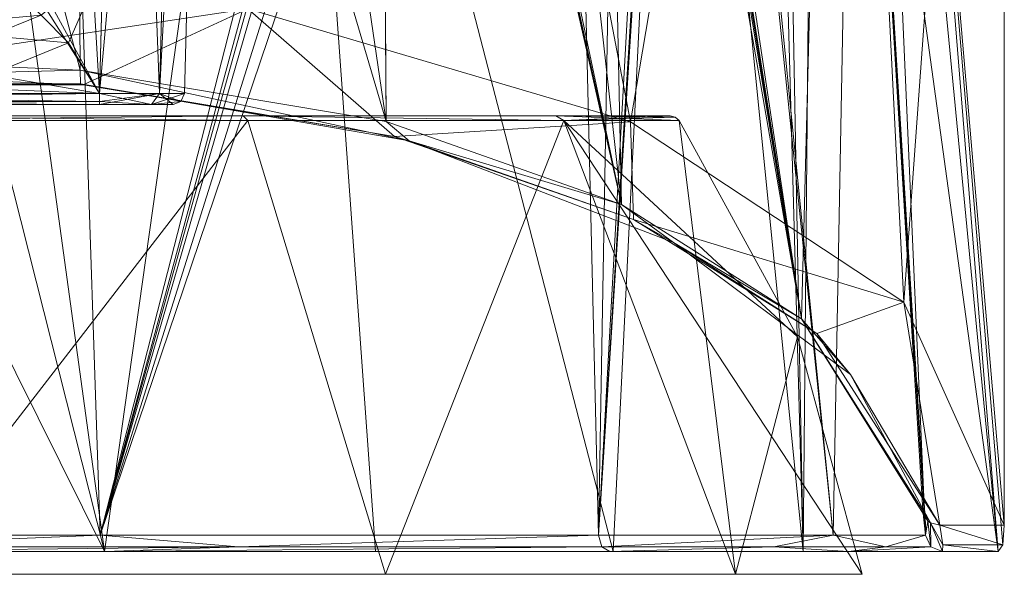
# Model space of a CAD drawing. Header units: millimetres. Extents: x -95 to 95, y -35 to 74.
# Tile 27 of 32: x 4 to 21, y 45 to 55. Entities that reach past the tile are written whole.
import ezdxf

# ---------------------------------------------------------------- set-up
doc = ezdxf.new("R2010")
doc.units = ezdxf.units.MM
doc.header["$LTSCALE"] = 2540
for name, color, linetype, lineweight in [('121', 7, 'Continuous', 18), ('122', 7, 'Continuous', 18), ('125', 7, 'Continuous', 18), ('168', 7, 'Continuous', 18), ('170', 7, 'Continuous', 18), ('171', 7, 'Continuous', 18), ('176', 7, 'Continuous', 18), ('177', 7, 'Continuous', 18), ('181', 7, 'Continuous', 18), ('187', 7, 'Continuous', 18), ('190', 7, 'Continuous', 18), ('193', 7, 'Continuous', 18), ('194', 7, 'Continuous', 18), ('195', 7, 'Continuous', 18), ('196', 7, 'Continuous', 18), ('197', 7, 'Continuous', 18), ('229', 7, 'Continuous', 18), ('230', 7, 'Continuous', 18), ('232', 7, 'Continuous', 18), ('254', 7, 'Continuous', 18), ('255', 7, 'Continuous', 18), ('256', 7, 'Continuous', 18), ('257', 7, 'Continuous', 18), ('258', 7, 'Continuous', 18), ('265', 7, 'Continuous', 18), ('310', 7, 'Continuous', 18), ('313', 7, 'Continuous', 18), ('314', 7, 'Continuous', 18), ('315', 7, 'Continuous', 18), ('316', 7, 'Continuous', 18)]:
    doc.layers.add(name, color=color, linetype=linetype, lineweight=lineweight)

msp = doc.modelspace()

# ---------------------------------------------------------------- linework, layer by layer
at = {"layer": '121', "linetype": 'Continuous'}
for points in [[(5.095, 45.2, 43.872), (0, 45.2, 44.5), (5.1, 45.2, 43.396), (5.095, 45.2, 43.872)], [(5.1, 45.2, 43.396), (0, 45.2, 44.5), (0, 45.2, 44.04), (5.1, 45.2, 43.396)], [(9.886, 45.2, 42.027), (5.095, 45.2, 43.872), (5.1, 45.2, 43.396), (9.886, 45.2, 42.027)], [(14.029, 45.2, 38.502), (9.886, 45.2, 42.027), (5.1, 45.2, 43.396), (14.029, 45.2, 38.502)], [(14.085, 45.2, 39.076), (9.886, 45.2, 42.027), (14.029, 45.2, 38.502), (14.085, 45.2, 39.076)], [(18.245, 45.2, 32.639), (14.085, 45.2, 39.076), (14.029, 45.2, 38.502), (18.245, 45.2, 32.639)], [(17.443, 45.2, 35.194), (14.085, 45.2, 39.076), (18.245, 45.2, 32.639), (17.443, 45.2, 35.194)], [(20.894, 45.2, 25.608), (17.443, 45.2, 35.194), (18.245, 45.2, 32.639), (20.894, 45.2, 25.608)], [(19.909, 45.2, 25.608), (20.894, 45.2, 25.608), (18.245, 45.2, 32.639), (19.909, 45.2, 25.608)]]:
    msp.add_3dface(points, dxfattribs=at)
at = {"layer": '122', "linetype": 'Continuous'}
for points in [[(7.627, 54.79, 3.934), (10.333, 74, 5.218), (14.394, 52.797, 8.209), (7.627, 54.79, 3.934)], [(10.333, 74, 5.218), (17.992, 74, 12.669), (14.394, 52.797, 8.209), (10.333, 74, 5.218)], [(14.394, 52.797, 8.209), (17.992, 74, 12.669), (19.222, 49.609, 15.045), (14.394, 52.797, 8.209)], [(17.992, 74, 12.669), (20.992, 74, 22.924), (19.222, 49.609, 15.045), (17.992, 74, 12.669)], [(18.558, 69.4, 33.328), (20.894, 45.2, 25.608), (18.558, 74, 33.328), (18.558, 69.4, 33.328)], [(18.558, 74, 33.328), (20.894, 45.2, 25.608), (20.975, 45.318, 24.527), (18.558, 74, 33.328)], [(20.992, 74, 22.924), (18.558, 74, 33.328), (21, 45.668, 23.495), (20.992, 74, 22.924)], [(21, 45.668, 23.495), (18.558, 74, 33.328), (20.975, 45.318, 24.527), (21, 45.668, 23.495)], [(19.222, 49.609, 15.045), (20.992, 74, 22.924), (21, 45.668, 23.495), (19.222, 49.609, 15.045)], [(17.665, 68.665, 34.856), (20.894, 45.2, 25.608), (18.558, 69.4, 33.328), (17.665, 68.665, 34.856)], [(17.013, 68.245, 35.81), (17.443, 45.2, 35.194), (17.665, 68.665, 34.856), (17.013, 68.245, 35.81)], [(17.443, 45.2, 35.194), (20.894, 45.2, 25.608), (17.665, 68.665, 34.856), (17.443, 45.2, 35.194)], [(16.807, 68.135, 36.091), (17.443, 45.2, 35.194), (17.013, 68.245, 35.81), (16.807, 68.135, 36.091)], [(15.195, 67.7, 37.995), (17.443, 45.2, 35.194), (16.807, 68.135, 36.091), (15.195, 67.7, 37.995)], [(3.249, 58.639, 44.247), (5.095, 45.2, 43.872), (8.265, 67.7, 42.805), (3.249, 58.639, 44.247)], [(5.095, 45.2, 43.872), (9.886, 45.2, 42.027), (8.265, 67.7, 42.805), (5.095, 45.2, 43.872)], [(9.886, 45.2, 42.027), (14.085, 45.2, 39.076), (8.265, 67.7, 42.805), (9.886, 45.2, 42.027)], [(14.085, 45.2, 39.076), (15.195, 67.7, 37.995), (8.265, 67.7, 42.805), (14.085, 45.2, 39.076)], [(14.085, 45.2, 39.076), (17.443, 45.2, 35.194), (15.195, 67.7, 37.995), (14.085, 45.2, 39.076)], [(2.265, 56.369, 44.378), (5.095, 45.2, 43.872), (3.249, 58.639, 44.247), (2.265, 56.369, 44.378)], [(0, 55.45, 44.5), (5.095, 45.2, 43.872), (2.265, 56.369, 44.378), (0, 55.45, 44.5)], [(0, 45.2, 44.5), (5.095, 45.2, 43.872), (0, 55.45, 44.5), (0, 45.2, 44.5)]]:
    msp.add_3dface(points, dxfattribs=at)
at = {"layer": '125', "linetype": 'Continuous'}
for points in [[(0, 55.459, 2.5), (7.627, 54.79, 3.934), (0, 53.651, 6.378), (0, 55.459, 2.5)], [(0, 53.651, 6.378), (7.627, 54.79, 3.934), (4.718, 53.449, 6.811), (0, 53.651, 6.378)], [(4.718, 53.449, 6.811), (7.627, 54.79, 3.934), (10.221, 52.539, 8.761), (4.718, 53.449, 6.811)], [(7.627, 54.79, 3.934), (14.394, 52.797, 8.209), (10.221, 52.539, 8.761), (7.627, 54.79, 3.934)], [(10.221, 52.539, 8.761), (14.394, 52.797, 8.209), (14.444, 51.071, 11.91), (10.221, 52.539, 8.761)], [(14.394, 52.797, 8.209), (19.222, 49.609, 15.045), (14.444, 51.071, 11.91), (14.394, 52.797, 8.209)], [(14.444, 51.071, 11.91), (19.222, 49.609, 15.045), (17.683, 49.054, 16.236), (14.444, 51.071, 11.91)], [(17.683, 49.054, 16.236), (19.222, 49.609, 15.045), (19.861, 45.668, 23.495), (17.683, 49.054, 16.236)], [(19.222, 49.609, 15.045), (21, 45.668, 23.495), (19.861, 45.668, 23.495), (19.222, 49.609, 15.045)]]:
    msp.add_3dface(points, dxfattribs=at)
at = {"layer": '168', "linetype": 'Continuous'}
for points in [[(-5.006, 53.295, 16.995), (-5.438, 69.805, 16.563), (5.006, 53.295, 16.995), (-5.006, 53.295, 16.995)], [(5.006, 53.295, 16.995), (-5.438, 69.805, 16.563), (-4.026, 69.805, 16.563), (5.006, 53.295, 16.995)], [(4.026, 69.805, 16.563), (5.006, 53.295, 16.995), (-4.026, 69.805, 16.563), (4.026, 69.805, 16.563)], [(5.438, 69.805, 16.563), (5.006, 53.295, 16.995), (4.026, 69.805, 16.563), (5.438, 69.805, 16.563)]]:
    msp.add_3dface(points, dxfattribs=at)
at = {"layer": '170', "linetype": 'Continuous'}
for points in [[(4.46, 54.193, 30.029), (5.006, 53.295, 30.005), (5.065, 55.582, 30.065), (4.46, 54.193, 30.029)], [(3.065, 53.626, 30.014), (5.006, 53.295, 30.005), (4.46, 54.193, 30.029), (3.065, 53.626, 30.014)], [(-5.006, 53.295, 30.005), (5.006, 53.295, 30.005), (-3.065, 53.626, 30.014), (-5.006, 53.295, 30.005)], [(-3.065, 53.626, 30.014), (5.006, 53.295, 30.005), (3.065, 53.626, 30.014), (-3.065, 53.626, 30.014)]]:
    msp.add_3dface(points, dxfattribs=at)
at = {"layer": '171', "linetype": 'Continuous'}
for points in [[(6.505, 53.295, 18.494), (6.937, 69.805, 18.062), (6.505, 53.295, 28.506), (6.505, 53.295, 18.494)], [(6.505, 53.295, 28.506), (6.937, 69.805, 18.062), (6.937, 69.805, 19.474), (6.505, 53.295, 28.506)], [(6.937, 69.805, 28.938), (6.505, 53.295, 28.506), (6.937, 69.805, 27.526), (6.937, 69.805, 28.938)], [(6.937, 69.805, 27.526), (6.505, 53.295, 28.506), (6.937, 69.805, 19.474), (6.937, 69.805, 27.526)]]:
    msp.add_3dface(points, dxfattribs=at)
at = {"layer": '176', "linetype": 'Continuous'}
for points in [[(5.006, 53.295, 16.995), (5.438, 69.805, 16.563), (6.066, 53.293, 17.434), (5.006, 53.295, 16.995)], [(6.066, 53.293, 17.434), (5.438, 69.805, 16.563), (6.498, 69.807, 17.002), (6.066, 53.293, 17.434)], [(6.937, 69.805, 18.062), (6.066, 53.293, 17.434), (6.498, 69.807, 17.002), (6.937, 69.805, 18.062)], [(6.937, 69.805, 18.062), (6.505, 53.295, 18.494), (6.066, 53.293, 17.434), (6.937, 69.805, 18.062)]]:
    msp.add_3dface(points, dxfattribs=at)
at = {"layer": '177', "linetype": 'Continuous'}
for points in [[(5.006, 53.295, 30.005), (6.498, 69.807, 29.999), (5.065, 55.582, 30.065), (5.006, 53.295, 30.005)], [(5.006, 53.295, 30.005), (6.066, 53.293, 29.566), (6.498, 69.807, 29.999), (5.006, 53.295, 30.005)], [(6.066, 53.293, 29.566), (6.937, 69.805, 28.938), (6.498, 69.807, 29.999), (6.066, 53.293, 29.566)], [(6.505, 53.295, 28.506), (6.937, 69.805, 28.938), (6.066, 53.293, 29.566), (6.505, 53.295, 28.506)]]:
    msp.add_3dface(points, dxfattribs=at)
at = {"layer": '181', "linetype": 'Continuous'}
for points in [[(3.065, 54.6, 31.565), (3.065, 54.6, 31.013), (3.763, 54.884, 31.028), (3.065, 54.6, 31.565)], [(3.763, 54.884, 31.565), (3.065, 54.6, 31.565), (3.763, 54.884, 31.028), (3.763, 54.884, 31.565)]]:
    msp.add_3dface(points, dxfattribs=at)
at = {"layer": '187', "linetype": 'Continuous'}
for points in [[(4.46, 54.193, 30.029), (5.065, 55.582, 30.065), (3.976, 54.683, 30.322), (4.46, 54.193, 30.029)], [(3.763, 54.884, 31.028), (3.065, 54.6, 31.013), (3.976, 54.683, 30.322), (3.763, 54.884, 31.028)], [(3.065, 54.6, 31.013), (3.065, 54.316, 30.316), (3.976, 54.683, 30.322), (3.065, 54.6, 31.013)], [(3.065, 54.316, 30.316), (4.46, 54.193, 30.029), (3.976, 54.683, 30.322), (3.065, 54.316, 30.316)], [(3.065, 53.626, 30.014), (4.46, 54.193, 30.029), (3.065, 54.316, 30.316), (3.065, 53.626, 30.014)]]:
    msp.add_3dface(points, dxfattribs=at)
at = {"layer": '190', "linetype": 'Continuous'}
for points in [[(21, 45.668, 23.495), (20.975, 45.318, 24.527), (19.861, 45.668, 23.495), (21, 45.668, 23.495)], [(19.861, 45.668, 23.495), (20.975, 45.318, 24.527), (19.915, 45.318, 24.53), (19.861, 45.668, 23.495)], [(20.894, 45.2, 25.608), (19.909, 45.2, 25.608), (19.915, 45.318, 24.53), (20.894, 45.2, 25.608)], [(20.975, 45.318, 24.527), (20.894, 45.2, 25.608), (19.915, 45.318, 24.53), (20.975, 45.318, 24.527)]]:
    msp.add_3dface(points, dxfattribs=at)
at = {"layer": '193', "linetype": 'Continuous'}
for points in [[(5.006, 53.295, 30.005), (-5.006, 53.295, 30.005), (-5.006, 53.157, 29.945), (5.006, 53.295, 30.005)], [(5.006, 53.295, 30.005), (-5.006, 53.157, 29.945), (5.006, 53.157, 29.945), (5.006, 53.295, 30.005)], [(-5.006, 53.157, 29.945), (-5.006, 53.1, 29.805), (5.006, 53.157, 29.945), (-5.006, 53.157, 29.945)], [(-5.006, 53.1, 29.805), (5.006, 53.1, 29.805), (5.006, 53.157, 29.945), (-5.006, 53.1, 29.805)]]:
    msp.add_3dface(points, dxfattribs=at)
at = {"layer": '194', "linetype": 'Continuous'}
for points in [[(6.066, 53.293, 29.566), (5.006, 53.295, 30.005), (5.925, 53.1, 29.424), (6.066, 53.293, 29.566)], [(5.006, 53.295, 30.005), (5.006, 53.157, 29.945), (5.925, 53.1, 29.424), (5.006, 53.295, 30.005)], [(6.305, 53.1, 28.506), (6.066, 53.293, 29.566), (5.925, 53.1, 29.424), (6.305, 53.1, 28.506)], [(6.505, 53.295, 28.506), (6.066, 53.293, 29.566), (6.445, 53.157, 28.506), (6.505, 53.295, 28.506)], [(6.066, 53.293, 29.566), (6.305, 53.1, 28.506), (6.445, 53.157, 28.506), (6.066, 53.293, 29.566)], [(5.006, 53.157, 29.945), (5.006, 53.1, 29.805), (5.925, 53.1, 29.424), (5.006, 53.157, 29.945)]]:
    msp.add_3dface(points, dxfattribs=at)
at = {"layer": '195', "linetype": 'Continuous'}
for points in [[(6.505, 53.295, 18.494), (6.505, 53.295, 28.506), (6.445, 53.157, 28.506), (6.505, 53.295, 18.494)], [(6.505, 53.295, 18.494), (6.445, 53.157, 28.506), (6.445, 53.157, 18.494), (6.505, 53.295, 18.494)], [(6.445, 53.157, 28.506), (6.305, 53.1, 28.506), (6.445, 53.157, 18.494), (6.445, 53.157, 28.506)], [(6.305, 53.1, 28.506), (6.305, 53.1, 18.494), (6.445, 53.157, 18.494), (6.305, 53.1, 28.506)]]:
    msp.add_3dface(points, dxfattribs=at)
at = {"layer": '196', "linetype": 'Continuous'}
for points in [[(5.006, 53.295, 16.995), (6.066, 53.293, 17.434), (5.006, 53.157, 17.055), (5.006, 53.295, 16.995)], [(5.006, 53.1, 17.195), (6.066, 53.293, 17.434), (5.924, 53.1, 17.575), (5.006, 53.1, 17.195)], [(6.066, 53.293, 17.434), (5.006, 53.1, 17.195), (5.006, 53.157, 17.055), (6.066, 53.293, 17.434)], [(6.066, 53.293, 17.434), (6.505, 53.295, 18.494), (5.924, 53.1, 17.575), (6.066, 53.293, 17.434)], [(6.505, 53.295, 18.494), (6.445, 53.157, 18.494), (5.924, 53.1, 17.575), (6.505, 53.295, 18.494)], [(6.445, 53.157, 18.494), (6.305, 53.1, 18.494), (5.924, 53.1, 17.575), (6.445, 53.157, 18.494)]]:
    msp.add_3dface(points, dxfattribs=at)
at = {"layer": '197', "linetype": 'Continuous'}
for points in [[(-5.006, 53.295, 16.995), (5.006, 53.295, 16.995), (5.006, 53.157, 17.055), (-5.006, 53.295, 16.995)], [(-5.006, 53.295, 16.995), (5.006, 53.157, 17.055), (-5.006, 53.157, 17.055), (-5.006, 53.295, 16.995)], [(5.006, 53.157, 17.055), (5.006, 53.1, 17.195), (-5.006, 53.157, 17.055), (5.006, 53.157, 17.055)], [(5.006, 53.1, 17.195), (-5.006, 53.1, 17.195), (-5.006, 53.157, 17.055), (5.006, 53.1, 17.195)]]:
    msp.add_3dface(points, dxfattribs=at)
at = {"layer": '229', "linetype": 'Continuous'}
for points in [[(0, 53.912, 6.804), (4.662, 53.71, 7.232), (0, 71.507, 7.419), (0, 53.912, 6.804)], [(0, 71.507, 7.419), (4.662, 53.71, 7.232), (4.547, 71.507, 7.843), (0, 71.507, 7.419)]]:
    msp.add_3dface(points, dxfattribs=at)
at = {"layer": '230', "linetype": 'Continuous'}
for points in [[(5.02, 45.49, 43.108), (-5.02, 45.49, 43.108), (4.15, 71.507, 42.381), (5.02, 45.49, 43.108)], [(4.15, 71.507, 42.381), (-5.02, 45.49, 43.108), (-4.15, 71.507, 42.381), (4.15, 71.507, 42.381)], [(11.685, 71.507, 38.9), (5.02, 45.49, 43.108), (4.15, 71.507, 42.381), (11.685, 71.507, 38.9)], [(11.717, 70.207, 38.933), (5.02, 45.49, 43.108), (11.685, 71.507, 38.9), (11.717, 70.207, 38.933)], [(11.819, 69.925, 38.867), (5.02, 45.49, 43.108), (11.717, 70.207, 38.933), (11.819, 69.925, 38.867)], [(12.049, 69.807, 38.693), (5.02, 45.49, 43.108), (11.819, 69.925, 38.867), (12.049, 69.807, 38.693)], [(13.824, 45.49, 38.283), (5.02, 45.49, 43.108), (13.244, 69.807, 37.663), (13.824, 45.49, 38.283)], [(13.244, 69.807, 37.663), (5.02, 45.49, 43.108), (12.657, 69.807, 38.19), (13.244, 69.807, 37.663)], [(12.657, 69.807, 38.19), (5.02, 45.49, 43.108), (12.049, 69.807, 38.693), (12.657, 69.807, 38.19)]]:
    msp.add_3dface(points, dxfattribs=at)
at = {"layer": '232', "linetype": 'Continuous'}
for points in [[(4.547, 71.507, 7.843), (4.662, 53.71, 7.232), (10.075, 52.8, 9.151), (4.547, 71.507, 7.843)], [(4.547, 71.507, 7.843), (10.075, 52.8, 9.151), (7.321, 71.507, 8.607), (4.547, 71.507, 7.843)], [(7.321, 71.507, 8.607), (10.075, 52.8, 9.151), (9.93, 71.507, 9.818), (7.321, 71.507, 8.607)], [(9.93, 71.507, 9.818), (10.075, 52.8, 9.151), (9.947, 70.857, 9.802), (9.93, 71.507, 9.818)], [(14.111, 70.207, 13.076), (17.416, 49.315, 16.502), (14.079, 71.507, 13.108), (14.111, 70.207, 13.076)], [(14.079, 71.507, 13.108), (17.416, 49.315, 16.502), (17.995, 71.507, 19.98), (14.079, 71.507, 13.108)], [(18.461, 71.507, 27.875), (17.973, 45.49, 32.513), (15.38, 71.507, 35.159), (18.461, 71.507, 27.875)], [(15.38, 71.507, 35.159), (17.973, 45.49, 32.513), (15.413, 70.207, 35.192), (15.38, 71.507, 35.159)], [(17.416, 49.315, 16.502), (19.561, 45.93, 23.643), (17.995, 71.507, 19.98), (17.416, 49.315, 16.502)], [(19.609, 45.49, 25.597), (17.973, 45.49, 32.513), (18.461, 71.507, 27.875), (19.609, 45.49, 25.597)], [(19.615, 45.6, 24.6), (19.609, 45.49, 25.597), (17.995, 71.507, 19.98), (19.615, 45.6, 24.6)], [(17.995, 71.507, 19.98), (19.609, 45.49, 25.597), (18.461, 71.507, 27.875), (17.995, 71.507, 19.98)], [(19.561, 45.93, 23.643), (19.615, 45.6, 24.6), (17.995, 71.507, 19.98), (19.561, 45.93, 23.643)], [(9.963, 70.207, 9.785), (9.947, 70.857, 9.802), (10.075, 52.8, 9.151), (9.963, 70.207, 9.785)], [(10.075, 52.8, 9.151), (14.231, 51.332, 12.247), (9.963, 70.207, 9.785), (10.075, 52.8, 9.151)], [(9.963, 70.207, 9.785), (14.231, 51.332, 12.247), (10.039, 69.971, 9.819), (9.963, 70.207, 9.785)], [(17.973, 45.49, 32.513), (13.824, 45.49, 38.283), (15.413, 70.207, 35.192), (17.973, 45.49, 32.513)], [(15.413, 70.207, 35.192), (13.824, 45.49, 38.283), (15.349, 69.925, 35.295), (15.413, 70.207, 35.192)], [(14.075, 69.996, 13.026), (17.416, 49.315, 16.502), (14.111, 70.207, 13.076), (14.075, 69.996, 13.026)], [(10.039, 69.971, 9.819), (14.231, 51.332, 12.247), (10.155, 69.86, 9.882), (10.039, 69.971, 9.819)], [(14.009, 69.888, 12.951), (17.416, 49.315, 16.502), (14.075, 69.996, 13.026), (14.009, 69.888, 12.951)], [(10.155, 69.86, 9.882), (14.231, 51.332, 12.247), (10.334, 69.807, 9.987), (10.155, 69.86, 9.882)], [(10.334, 69.807, 9.987), (14.231, 51.332, 12.247), (12.178, 69.807, 11.266), (10.334, 69.807, 9.987)], [(12.178, 69.807, 11.266), (14.231, 51.332, 12.247), (13.843, 69.807, 12.773), (12.178, 69.807, 11.266)], [(13.824, 45.49, 38.283), (13.244, 69.807, 37.663), (14.255, 69.807, 36.636), (13.824, 45.49, 38.283)], [(15.349, 69.925, 35.295), (13.824, 45.49, 38.283), (15.178, 69.807, 35.529), (15.349, 69.925, 35.295)], [(15.178, 69.807, 35.529), (13.824, 45.49, 38.283), (14.255, 69.807, 36.636), (15.178, 69.807, 35.529)], [(13.843, 69.807, 12.773), (17.416, 49.315, 16.502), (14.009, 69.888, 12.951), (13.843, 69.807, 12.773)], [(14.231, 51.332, 12.247), (17.416, 49.315, 16.502), (13.843, 69.807, 12.773), (14.231, 51.332, 12.247)]]:
    msp.add_3dface(points, dxfattribs=at)
at = {"layer": '254', "linetype": 'Continuous'}
for points in [[(4.662, 53.71, 7.232), (0, 53.912, 6.804), (-4.668, 53.466, 7.089), (4.662, 53.71, 7.232)], [(-4.718, 53.449, 6.811), (0, 53.651, 6.378), (4.718, 53.449, 6.811), (-4.718, 53.449, 6.811)], [(4.662, 53.71, 7.232), (-4.668, 53.466, 7.089), (4.668, 53.466, 7.089), (4.662, 53.71, 7.232)], [(-4.718, 53.449, 6.811), (4.718, 53.449, 6.811), (4.668, 53.466, 7.089), (-4.718, 53.449, 6.811)], [(-4.668, 53.466, 7.089), (-4.718, 53.449, 6.811), (4.668, 53.466, 7.089), (-4.668, 53.466, 7.089)]]:
    msp.add_3dface(points, dxfattribs=at)
at = {"layer": '255', "linetype": 'Continuous'}
for points in [[(10.075, 52.8, 9.151), (4.662, 53.71, 7.232), (10.48, 52.461, 9.214), (10.075, 52.8, 9.151)], [(4.662, 53.71, 7.232), (4.668, 53.466, 7.089), (10.48, 52.461, 9.214), (4.662, 53.71, 7.232)], [(4.718, 53.449, 6.811), (10.221, 52.539, 8.761), (4.668, 53.466, 7.089), (4.718, 53.449, 6.811)], [(4.668, 53.466, 7.089), (10.221, 52.539, 8.761), (10.48, 52.461, 9.214), (4.668, 53.466, 7.089)], [(14.231, 51.332, 12.247), (10.075, 52.8, 9.151), (10.48, 52.461, 9.214), (14.231, 51.332, 12.247)], [(10.221, 52.539, 8.761), (14.444, 51.071, 11.91), (10.48, 52.461, 9.214), (10.221, 52.539, 8.761)], [(10.48, 52.461, 9.214), (14.444, 51.071, 11.91), (15.151, 50.664, 13.015), (10.48, 52.461, 9.214)], [(14.231, 51.332, 12.247), (10.48, 52.461, 9.214), (15.151, 50.664, 13.015), (14.231, 51.332, 12.247)], [(17.416, 49.315, 16.502), (14.231, 51.332, 12.247), (15.151, 50.664, 13.015), (17.416, 49.315, 16.502)], [(14.444, 51.071, 11.91), (17.683, 49.054, 16.236), (15.151, 50.664, 13.015), (14.444, 51.071, 11.91)], [(15.151, 50.664, 13.015), (17.683, 49.054, 16.236), (18.281, 48.331, 17.96), (15.151, 50.664, 13.015)], [(17.416, 49.315, 16.502), (15.151, 50.664, 13.015), (18.281, 48.331, 17.96), (17.416, 49.315, 16.502)], [(19.561, 45.93, 23.643), (17.416, 49.315, 16.502), (19.649, 45.741, 23.547), (19.561, 45.93, 23.643)], [(17.416, 49.315, 16.502), (18.281, 48.331, 17.96), (19.695, 45.708, 23.528), (17.416, 49.315, 16.502)], [(17.416, 49.315, 16.502), (19.695, 45.708, 23.528), (19.649, 45.741, 23.547), (17.416, 49.315, 16.502)], [(17.683, 49.054, 16.236), (19.861, 45.668, 23.495), (18.281, 48.331, 17.96), (17.683, 49.054, 16.236)], [(18.281, 48.331, 17.96), (19.861, 45.668, 23.495), (19.695, 45.708, 23.528), (18.281, 48.331, 17.96)]]:
    msp.add_3dface(points, dxfattribs=at)
at = {"layer": '256', "linetype": 'Continuous'}
for points in [[(19.609, 45.49, 25.597), (19.615, 45.6, 24.6), (19.561, 45.93, 23.643), (19.609, 45.49, 25.597)], [(19.609, 45.49, 25.597), (19.561, 45.93, 23.643), (19.649, 45.741, 23.547), (19.609, 45.49, 25.597)], [(19.609, 45.49, 25.597), (19.649, 45.741, 23.547), (19.701, 45.284, 25.601), (19.609, 45.49, 25.597)], [(19.649, 45.741, 23.547), (19.695, 45.708, 23.528), (19.701, 45.284, 25.601), (19.649, 45.741, 23.547)], [(19.915, 45.318, 24.53), (19.909, 45.2, 25.608), (19.695, 45.708, 23.528), (19.915, 45.318, 24.53)], [(19.695, 45.708, 23.528), (19.909, 45.2, 25.608), (19.701, 45.284, 25.601), (19.695, 45.708, 23.528)], [(19.861, 45.668, 23.495), (19.915, 45.318, 24.53), (19.695, 45.708, 23.528), (19.861, 45.668, 23.495)]]:
    msp.add_3dface(points, dxfattribs=at)
at = {"layer": '257', "linetype": 'Continuous'}
for points in [[(13.824, 45.49, 38.283), (17.973, 45.49, 32.513), (13.887, 45.284, 38.35), (13.824, 45.49, 38.283)], [(17.973, 45.49, 32.513), (16.923, 45.284, 34.66), (13.887, 45.284, 38.35), (17.973, 45.49, 32.513)], [(17.973, 45.49, 32.513), (18.906, 45.284, 30.313), (16.923, 45.284, 34.66), (17.973, 45.49, 32.513)], [(17.973, 45.49, 32.513), (19.609, 45.49, 25.597), (18.906, 45.284, 30.313), (17.973, 45.49, 32.513)], [(19.609, 45.49, 25.597), (19.701, 45.284, 25.601), (18.906, 45.284, 30.313), (19.609, 45.49, 25.597)], [(16.923, 45.284, 34.66), (14.029, 45.2, 38.502), (13.887, 45.284, 38.35), (16.923, 45.284, 34.66)], [(18.245, 45.2, 32.639), (14.029, 45.2, 38.502), (16.923, 45.284, 34.66), (18.245, 45.2, 32.639)], [(18.906, 45.284, 30.313), (18.245, 45.2, 32.639), (16.923, 45.284, 34.66), (18.906, 45.284, 30.313)], [(19.909, 45.2, 25.608), (18.245, 45.2, 32.639), (19.701, 45.284, 25.601), (19.909, 45.2, 25.608)], [(19.701, 45.284, 25.601), (18.245, 45.2, 32.639), (18.906, 45.284, 30.313), (19.701, 45.284, 25.601)]]:
    msp.add_3dface(points, dxfattribs=at)
at = {"layer": '258', "linetype": 'Continuous'}
for points in [[(-5.02, 45.49, 43.108), (5.02, 45.49, 43.108), (0, 45.284, 43.831), (-5.02, 45.49, 43.108)], [(5.02, 45.49, 43.108), (7.465, 45.284, 42.411), (0, 45.284, 43.831), (5.02, 45.49, 43.108)], [(5.02, 45.49, 43.108), (13.824, 45.49, 38.283), (7.465, 45.284, 42.411), (5.02, 45.49, 43.108)], [(13.824, 45.49, 38.283), (13.887, 45.284, 38.35), (7.465, 45.284, 42.411), (13.824, 45.49, 38.283)], [(5.1, 45.2, 43.396), (0, 45.2, 44.04), (7.465, 45.284, 42.411), (5.1, 45.2, 43.396)], [(7.465, 45.284, 42.411), (0, 45.2, 44.04), (0, 45.284, 43.831), (7.465, 45.284, 42.411)], [(14.029, 45.2, 38.502), (5.1, 45.2, 43.396), (13.887, 45.284, 38.35), (14.029, 45.2, 38.502)], [(13.887, 45.284, 38.35), (5.1, 45.2, 43.396), (7.465, 45.284, 42.411), (13.887, 45.284, 38.35)]]:
    msp.add_3dface(points, dxfattribs=at)
at = {"layer": '265', "linetype": 'Continuous'}
msp.add_3dface([(3.065, 54.6, 31.565), (3.763, 54.884, 31.565), (3.412, 54.884, 32.412), (3.065, 54.6, 31.565)], dxfattribs=at)
at = {"layer": '310', "linetype": 'Continuous'}
for points in [[(-13.07, 52.9, 31.045), (15.092, 52.9, 23.5), (-15.092, 52.9, 23.5), (-13.07, 52.9, 31.045)], [(-15.092, 52.9, 23.5), (15.092, 52.9, 23.5), (13.07, 52.9, 15.955), (-15.092, 52.9, 23.5)], [(-13.07, 52.9, 15.955), (-15.092, 52.9, 23.5), (13.07, 52.9, 15.955), (-13.07, 52.9, 15.955)], [(13.07, 52.9, 31.045), (15.092, 52.9, 23.5), (-13.07, 52.9, 31.045), (13.07, 52.9, 31.045)], [(-7.546, 52.9, 36.57), (13.07, 52.9, 31.045), (-13.07, 52.9, 31.045), (-7.546, 52.9, 36.57)], [(-7.546, 52.9, 10.43), (-13.07, 52.9, 15.955), (7.546, 52.9, 10.43), (-7.546, 52.9, 10.43)], [(7.546, 52.9, 10.43), (-13.07, 52.9, 15.955), (13.07, 52.9, 15.955), (7.546, 52.9, 10.43)], [(7.546, 52.9, 36.57), (13.07, 52.9, 31.045), (-7.546, 52.9, 36.57), (7.546, 52.9, 36.57)], [(0, 52.9, 38.592), (7.546, 52.9, 36.57), (-7.546, 52.9, 36.57), (0, 52.9, 38.592)], [(0, 52.9, 8.408), (-7.546, 52.9, 10.43), (7.546, 52.9, 10.43), (0, 52.9, 8.408)]]:
    msp.add_3dface(points, dxfattribs=at)
at = {"layer": '313', "linetype": 'Continuous'}
for points in [[(7.627, 52.816, 36.711), (0, 52.816, 38.755), (1.433, 44.8, 41.934), (7.627, 52.816, 36.711)], [(10.06, 44.8, 39.013), (7.627, 52.816, 36.711), (1.433, 44.8, 41.934), (10.06, 44.8, 39.013)], [(13.211, 52.816, 31.127), (7.627, 52.816, 36.711), (10.06, 44.8, 39.013), (13.211, 52.816, 31.127)], [(16.246, 44.8, 32.328), (13.211, 52.816, 31.127), (10.06, 44.8, 39.013), (16.246, 44.8, 32.328)], [(15.255, 52.816, 23.5), (13.211, 52.816, 31.127), (17.342, 48.997, 23.5), (15.255, 52.816, 23.5)], [(17.342, 48.997, 23.5), (13.211, 52.816, 31.127), (18.489, 44.8, 23.5), (17.342, 48.997, 23.5)], [(18.489, 44.8, 23.5), (13.211, 52.816, 31.127), (16.246, 44.8, 32.328), (18.489, 44.8, 23.5)]]:
    msp.add_3dface(points, dxfattribs=at)
at = {"layer": '314', "linetype": 'Continuous'}
for points in [[(0, 52.816, 8.245), (7.627, 52.816, 10.289), (1.433, 44.8, 5.066), (0, 52.816, 8.245)], [(1.433, 44.8, 5.066), (7.627, 52.816, 10.289), (10.06, 44.8, 7.987), (1.433, 44.8, 5.066)], [(7.627, 52.816, 10.289), (13.211, 52.816, 15.873), (10.06, 44.8, 7.987), (7.627, 52.816, 10.289)], [(10.06, 44.8, 7.987), (13.211, 52.816, 15.873), (16.246, 44.8, 14.672), (10.06, 44.8, 7.987)], [(13.211, 52.816, 15.873), (15.255, 52.816, 23.5), (16.246, 44.8, 14.672), (13.211, 52.816, 15.873)], [(15.255, 52.816, 23.5), (17.342, 48.997, 23.5), (16.246, 44.8, 14.672), (15.255, 52.816, 23.5)], [(17.342, 48.997, 23.5), (18.489, 44.8, 23.5), (16.246, 44.8, 14.672), (17.342, 48.997, 23.5)]]:
    msp.add_3dface(points, dxfattribs=at)
at = {"layer": '315', "linetype": 'Continuous'}
for points in [[(7.546, 52.9, 36.57), (0, 52.9, 38.592), (7.627, 52.816, 36.711), (7.546, 52.9, 36.57)], [(0, 52.9, 38.592), (0, 52.816, 38.755), (7.627, 52.816, 36.711), (0, 52.9, 38.592)], [(13.07, 52.9, 31.045), (7.546, 52.9, 36.57), (13.211, 52.816, 31.127), (13.07, 52.9, 31.045)], [(7.546, 52.9, 36.57), (7.627, 52.816, 36.711), (13.211, 52.816, 31.127), (7.546, 52.9, 36.57)], [(15.092, 52.9, 23.5), (13.07, 52.9, 31.045), (15.184, 52.878, 23.5), (15.092, 52.9, 23.5)], [(13.07, 52.9, 31.045), (13.211, 52.816, 31.127), (15.255, 52.816, 23.5), (13.07, 52.9, 31.045)], [(13.07, 52.9, 31.045), (15.255, 52.816, 23.5), (15.184, 52.878, 23.5), (13.07, 52.9, 31.045)]]:
    msp.add_3dface(points, dxfattribs=at)
at = {"layer": '316', "linetype": 'Continuous'}
for points in [[(0, 52.9, 8.408), (7.546, 52.9, 10.43), (0, 52.816, 8.245), (0, 52.9, 8.408)], [(7.546, 52.9, 10.43), (7.627, 52.816, 10.289), (0, 52.816, 8.245), (7.546, 52.9, 10.43)], [(7.546, 52.9, 10.43), (13.07, 52.9, 15.955), (13.211, 52.816, 15.873), (7.546, 52.9, 10.43)], [(7.546, 52.9, 10.43), (13.211, 52.816, 15.873), (7.627, 52.816, 10.289), (7.546, 52.9, 10.43)], [(13.07, 52.9, 15.955), (15.092, 52.9, 23.5), (13.211, 52.816, 15.873), (13.07, 52.9, 15.955)], [(13.211, 52.816, 15.873), (15.092, 52.9, 23.5), (15.184, 52.878, 23.5), (13.211, 52.816, 15.873)], [(15.255, 52.816, 23.5), (13.211, 52.816, 15.873), (15.184, 52.878, 23.5), (15.255, 52.816, 23.5)]]:
    msp.add_3dface(points, dxfattribs=at)

doc.saveas('drawing.dxf')
